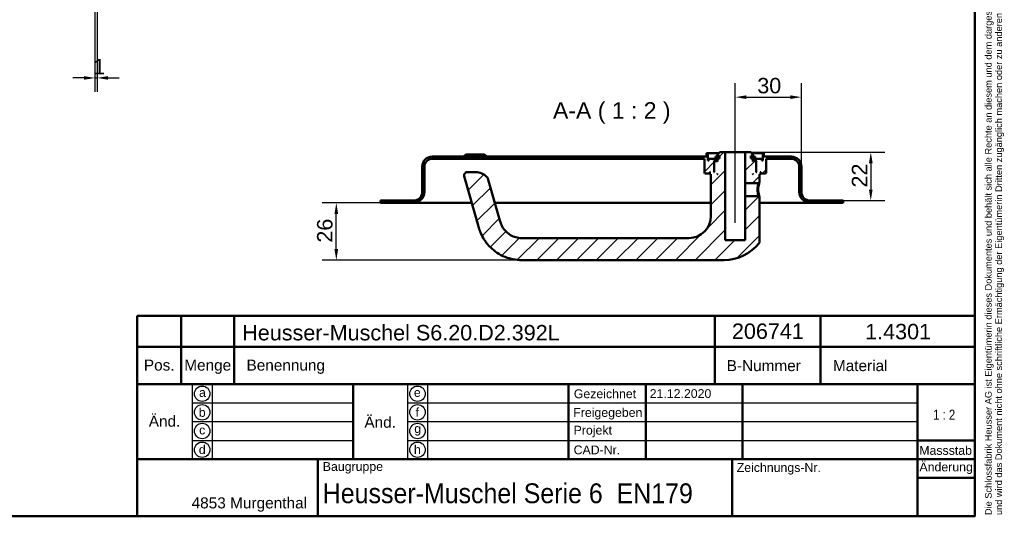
# Model space of a CAD drawing. Header units: millimetres. Extents: x 20 to 833, y 20 to 574.
# Tile 4 of 5: x 387 to 833, y 20 to 246. Entities that reach past the tile are written whole.
import ezdxf
from ezdxf.enums import TextEntityAlignment as Align

# ---------------------------------------------------------------- set-up
doc = ezdxf.new("R2010")
doc.units = ezdxf.units.MM
doc.header["$LTSCALE"] = 2
for name, color, linetype, lineweight in [('Bemaßungen(DIN)', 7, 'Continuous', 25), ('Mittellinie(DIN)', 7, 'Continuous', 25), ('Sichtbare Kanten(DIN)', 7, 'Continuous', 50), ('Skizziergeometrie(DIN)', 7, 'Continuous', 50), ('Skizzierlinie(DIN)', 7, 'Continuous', 25), ('Symbole(DIN)', 7, 'Continuous', 25)]:
    doc.layers.add(name, color=color, linetype=linetype, lineweight=lineweight)
doc.layers.add('Schraffur', color=179, linetype='Continuous', lineweight=9, true_color=0x1e1e47)
doc.styles.add('Aktuell-DIN', font='arial.ttf')
doc.styles.add('Aktuell-DINGroßer Text', font='arial.ttf')
doc.styles.add('STANDARD-DIN~0', font='arial.ttf')
doc.styles.add('Textstil10', font='arial.ttf')
doc.styles.add('Textstil41', font='arial.ttf', dxfattribs={"width": 0.8})
doc.styles.add('Textstil83', font='arial.ttf', dxfattribs={"width": 0.8})
doc.dimstyles.new('CAD-LAN', dxfattribs={"dimscale": 2, "dimtxt": 3.5, "dimasz": 2.5, "dimexe": 3.175, "dimexo": 0, "dimgap": 0.8, "dimtad": 1, "dimrnd": 1e-08, "dimtxsty": 'STANDARD-DIN~0', "dimcen": 0.09, "dimdle": 10, "dimclrd": 250, "dimclre": 250, "dimclrt": 250, "dimadec": 0, "dimazin": 2, "dimtfac": 1, "dimtmove": 0, "dimatfit": 3, "dimfxl": 1, "dimtolj": 1, "dimtzin": 0, "dimlwd": 25, "dimlwe": 25, "dimarcsym": 0})

# ---------------------------------------------------------------- blocks, each defined once
blk = doc.blocks.new('Ränder Standardrahmen')
at = {"layer": 'Skizziergeometrie(DIN)', "flags": 128}
blk.add_lwpolyline([(10, 10), (10, 287), (410, 287), (410, 10), (10, 10)], dxfattribs=at)
blk = doc.blocks.new('Schriftfelder Heusser')
at = {"layer": 'Skizziergeometrie(DIN)'}
for p, q in [((101, 229.92), (101, 236.92)), ((101, 236.92), (291, 236.92)), ((111, 229.92), (111, 236.92)), ((123, 229.92), (123, 236.92)), ((232, 229.92), (232, 236.92)), ((256, 229.92), (256, 236.92)), ((291, 236.92), (291, 229.92)), ((101, 191.42), (101, 229.92)), ((101, 229.92), (291, 229.92)), ((111, 229.92), (111, 221.42)), ((123, 229.92), (123, 221.42)), ((232, 229.92), (232, 221.42)), ((256, 229.92), (256, 221.42)), ((291, 229.92), (291, 191.42)), ((101, 221.42), (291, 221.42)), ((150, 221.42), (150, 204.42)), ((198.85, 221.42), (198.85, 204.42)), ((216.35, 221.42), (216.35, 204.42)), ((238.35, 221.42), (238.35, 204.42)), ((278, 221.42), (278, 191.42)), ((278, 208.67), (291, 208.67)), ((101, 204.42), (291, 204.42)), ((142, 204.42), (142, 191.42)), ((236, 204.42), (236, 191.42)), ((278, 200.17), (291, 200.17)), ((291, 191.42), (101, 191.42))]:
    blk.add_line(p, q, dxfattribs=at)
at = {"layer": 'Skizzierlinie(DIN)'}
for p, q in [((113.5, 221.42), (113.5, 204.42)), ((118, 221.42), (118, 204.42)), ((162.35, 221.42), (162.35, 204.42)), ((166.85, 221.42), (166.85, 204.42)), ((113.5, 217.17), (150, 217.17)), ((162.35, 217.17), (278, 217.17)), ((113.5, 212.92), (150, 212.92)), ((162.35, 212.92), (278, 212.92)), ((113.5, 208.67), (150, 208.67)), ((162.35, 208.67), (278, 208.67))]:
    blk.add_line(p, q, dxfattribs=at)
for centre in [(115.75, 219.25), (164.6, 219.25), (115.75, 215.04), (164.6, 215.04), (115.75, 210.79), (164.6, 210.79), (115.75, 206.54), (164.6, 206.54)]:
    blk.add_circle(centre, 1.75, dxfattribs=at)
at = {"layer": 'Symbole(DIN)', "color": 7, "insert": (293.33, 191.7), "char_height": 1.5, "width": 182.3003, "attachment_point": 1, "rotation": 90, "line_spacing_factor": 0.944221, "style": 'Aktuell-DIN'}
blk.add_mtext('\\fArial|b0|i0;\\H1.5000;Die Schlossfabrik Heusser AG ist Eigentümerin dieses Dokumentes und behält sich alle Rechte an diesem und dem dargestellten Gegenstand vor. Der Empfänger anerkennt diese Rechte\\Pund wird das Dokument nicht ohne schriftliche Ermächtigung der Eigentümerin Dritten zugänglich machen oder zu anderen Zwecken verwenden, zu dem es ihm übergeben worden ist.\\P ', dxfattribs=at)
at = {"layer": 'Symbole(DIN)', "color": 179, "true_color": 0x262659, "style": 'Aktuell-DIN'}
for s, insert, char_height, attachment_point in [('Pos.', (106, 227), 2.489, 2), ('Menge', (117, 227), 2.489, 2), ('Benennung', (125.81, 225.38), 2.489, 4), ('B-Nummer', (234.74, 225.62), 2.489, 4), ('Material', (265.02, 225.62), 2.489, 5), ('\\fArial|b0|i0;a', (115.81, 219.53), 2, 5), ('\\fArial|b0|i0;e', (164.54, 219.53), 2, 5), ('\\fArial|b0|i0;Gezeichnet', (200.05, 219.23), 2, 4), ('\\fArial|b0|i0;b', (115.75, 215), 2, 5), ('\\fArial|b0|i0;f', (164.55, 215.06), 2, 5), ('\\fArial|b0|i0;Freigegeben', (199.92, 216), 2, 1), ('\\fArial|b0|i0;c', (115.75, 211.01), 2, 5), ('\\fArial|b0|i0;g', (164.63, 211.05), 2, 5), ('\\fArial|b0|i0;Projekt', (200, 211.98), 2, 1), ('\\fArial|b0|i0;h', (164.55, 206.57), 2, 5), ('\\fArial|b0|i0;d', (115.76, 206.55), 2, 5), ('\\fArial|b0|i0;CAD-Nr.', (200, 207.5), 2, 1), ('\\fArial|b0|i0;\\H2.0000;Massstab', (284.39, 206.37), 2, 5), ('\\fArial|b0|i0;\\H2.0000;Baugruppe', (143.1, 203.73), 2, 1), ('\\fArial|b0|i0;Zeichnungs-Nr.', (237, 203.5), 2, 1), ('\\fArial|b0|i0;\\H2.5000;4853 Murgenthal', (113.33, 192.46), 2.5, 7)]:
    blk.add_mtext(s, dxfattribs=dict(at, insert=insert, char_height=char_height, attachment_point=attachment_point))
at = {"layer": 'Symbole(DIN)', "color": 179, "true_color": 0x262659, "attachment_point": 5, "style": 'Aktuell-DIN'}
for s, insert, char_height, width in [('Änd.', (107.21, 213), 2.489, 12.3494), ('Änd.', (156.12, 212.76), 2.489, 12.3494), ('\\fArial|b0|i0;Änderung', (284.51, 202.33), 2, 12.1143)]:
    blk.add_mtext(s, dxfattribs=dict(at, insert=insert, char_height=char_height, width=width))
at = {"layer": 'Symbole(DIN)', "color": 7, "insert": (143.1, 196.62), "char_height": 4.5, "width": 90.18, "attachment_point": 4, "style": 'Aktuell-DIN'}
blk.add_mtext('\\fArial|b0|i0;\\W0.90;\\H4.5000;Heusser-Muschel Serie 6  EN179', dxfattribs=at)
at = {"layer": 'Symbole(DIN)', "color": 179, "true_color": 0x262659, "style": 'Textstil10'}
blk.add_attdef('ERSTELLUNGSDATUM_001', (217.26, 218.29), '', height=2, dxfattribs=at)
at = {"layer": 'Symbole(DIN)', "color": 179, "true_color": 0x262659}
for tag, height, style, p in [('AUTOR', 2.49, 'Aktuell-DIN', (240.03, 219.26)), ('KONTROLLDATUM', 2, 'Textstil10', (217.42, 215.04)), ('KONTROLLIERT_VON', 2, 'Textstil10', (239.98, 215.05))]:
    blk.add_attdef(tag, text='', height=height, dxfattribs=dict(at, style=style)).set_placement(p, align=Align.MIDDLE_LEFT)
at = {"layer": 'Symbole(DIN)', "color": 7, "style": 'Textstil83', "width": 0.8}
blk.add_attdef('Anfänglicher_Ansichtsmaßstab_001', (281.57, 213.34), '', height=2.3, dxfattribs=at)
at = {"layer": 'Symbole(DIN)', "color": 179, "true_color": 0x262659, "style": 'Textstil10'}
blk.add_attdef('PROJEKT', text='', height=2, dxfattribs=at).set_placement((217.77, 209.72), align=Align.BOTTOM_LEFT)
at = {"layer": 'Symbole(DIN)', "color": 7, "style": 'Textstil41', "width": 0.8}
blk.add_attdef('STATUS', text='', height=5, dxfattribs=at).set_placement((284.53, 195.86), align=Align.MIDDLE_CENTER)
blk = doc.blocks.new('*D19')
at = {"layer": 'Bemaßungen(DIN)', "color": 250, "linetype": 'Continuous', "lineweight": 25, "true_color": 0x3f3f3f, "transparency": 16777216}
for p, q in [((420.82, 251.1), (420.82, 212.75)), ((421.82, 251.1), (421.82, 212.75)), ((415.82, 219.1), (410.82, 219.1)), ((420.82, 219.1), (421.82, 219.1)), ((426.82, 219.1), (431.82, 219.1))]:
    blk.add_line(p, q, dxfattribs=at)
at = {"layer": 'Bemaßungen(DIN)', "color": 250, "linetype": 'Continuous', "true_color": 0x3f3f3f, "transparency": 16777216}
for points in [[(415.82, 219.93), (415.82, 218.27), (420.82, 219.1)], [(426.82, 219.93), (426.82, 218.27), (421.82, 219.1)]]:
    blk.add_solid(points, dxfattribs=at)
at = {"layer": 'Defpoints', "color": 0, "linetype": 'Continuous', "transparency": 16777216}
for p in [(420.82, 251.1), (421.82, 251.1), (421.82, 219.1)]:
    blk.add_point(p, dxfattribs=at)
at = {"layer": 'Bemaßungen(DIN)', "color": 250, "linetype": 'Continuous', "lineweight": 25, "true_color": 0x3f3f3f, "transparency": 16777216, "insert": (420.04, 227.73), "char_height": 7, "attachment_point": 1, "style": 'STANDARD-DIN~0'}
blk.add_mtext('\\A1;1', dxfattribs=at)
blk = doc.blocks.new('*D23')
at = {"layer": 'Bemaßungen(DIN)', "color": 250, "linetype": 'Continuous', "lineweight": 25, "true_color": 0x3f3f3f, "transparency": 16777216}
for p, q in [((711.33, 190.37), (711.33, 216.72)), ((741.33, 178.87), (741.33, 216.72)), ((716.33, 210.37), (736.33, 210.37))]:
    blk.add_line(p, q, dxfattribs=at)
at = {"layer": 'Bemaßungen(DIN)', "color": 250, "linetype": 'Continuous', "true_color": 0x3f3f3f, "transparency": 16777216}
for points in [[(716.33, 211.2), (716.33, 209.53), (711.33, 210.37)], [(736.33, 211.2), (736.33, 209.53), (741.33, 210.37)]]:
    blk.add_solid(points, dxfattribs=at)
at = {"layer": 'Defpoints', "color": 0, "linetype": 'Continuous', "transparency": 16777216}
for p in [(741.33, 210.37), (711.33, 190.37), (741.33, 178.87)]:
    blk.add_point(p, dxfattribs=at)
at = {"layer": 'Bemaßungen(DIN)', "color": 250, "linetype": 'Continuous', "lineweight": 25, "true_color": 0x3f3f3f, "transparency": 16777216, "insert": (721.33, 219.12), "char_height": 7, "attachment_point": 1, "style": 'STANDARD-DIN~0'}
blk.add_mtext('\\A1;30', dxfattribs=at)
blk = doc.blocks.new('*D24')
at = {"layer": 'Bemaßungen(DIN)', "color": 250, "linetype": 'Continuous', "lineweight": 25, "true_color": 0x3f3f3f, "transparency": 16777216}
for p, q in [((718.33, 185.37), (779.18, 185.37)), ((772.83, 180.37), (772.83, 168.37)), ((760.33, 163.37), (779.18, 163.37))]:
    blk.add_line(p, q, dxfattribs=at)
at = {"layer": 'Bemaßungen(DIN)', "color": 250, "linetype": 'Continuous', "true_color": 0x3f3f3f, "transparency": 16777216}
for points in [[(772, 180.37), (773.67, 180.37), (772.83, 185.37)], [(772, 168.37), (773.67, 168.37), (772.83, 163.37)]]:
    blk.add_solid(points, dxfattribs=at)
at = {"layer": 'Defpoints', "color": 0, "linetype": 'Continuous', "transparency": 16777216}
for p in [(718.33, 185.37), (760.33, 163.37), (772.83, 163.37)]:
    blk.add_point(p, dxfattribs=at)
at = {"layer": 'Bemaßungen(DIN)', "color": 250, "linetype": 'Continuous', "lineweight": 25, "true_color": 0x3f3f3f, "transparency": 16777216, "insert": (764.21, 169.33), "char_height": 7, "attachment_point": 1, "rotation": 90, "style": 'STANDARD-DIN~0'}
blk.add_mtext('\\A1;22', dxfattribs=at)
blk = doc.blocks.new('*D25')
at = {"layer": 'Bemaßungen(DIN)', "color": 250, "linetype": 'Continuous', "lineweight": 25, "true_color": 0x3f3f3f, "transparency": 16777216}
for p, q in [((550.33, 162.37), (523.98, 162.37)), ((530.33, 141.37), (530.33, 157.37)), ((614.33, 136.37), (523.98, 136.37))]:
    blk.add_line(p, q, dxfattribs=at)
at = {"layer": 'Bemaßungen(DIN)', "color": 250, "linetype": 'Continuous', "true_color": 0x3f3f3f, "transparency": 16777216}
for points in [[(529.5, 157.37), (531.17, 157.37), (530.33, 162.37)], [(529.5, 141.37), (531.17, 141.37), (530.33, 136.37)]]:
    blk.add_solid(points, dxfattribs=at)
at = {"layer": 'Defpoints', "color": 0, "linetype": 'Continuous', "transparency": 16777216}
for p in [(530.33, 162.37), (550.33, 162.37), (614.33, 136.37)]:
    blk.add_point(p, dxfattribs=at)
at = {"layer": 'Bemaßungen(DIN)', "color": 250, "linetype": 'Continuous', "lineweight": 25, "true_color": 0x3f3f3f, "transparency": 16777216, "insert": (521.59, 144.3), "char_height": 7, "attachment_point": 1, "rotation": 90, "style": 'STANDARD-DIN~0'}
blk.add_mtext('\\A1;26', dxfattribs=at)

msp = doc.modelspace()

# ---------------------------------------------------------------- hatches: boundary and pattern name
at = {"layer": 'Schraffur'}
h = msp.add_hatch(dxfattribs=at)
h.set_pattern_fill('ANSI31', color=256, scale=50.8, style=0)
h.set_pattern_definition([(45, (0, 0), (-4.49013, 4.49013), [])])
edge = h.paths.add_edge_path()
edge.add_spline(control_points=[(721.962, 171.366), (722.023, 171.427), (722.085, 171.487), (722.209, 171.607), (722.271, 171.667), (722.334, 171.727)], knot_values=[-0.0518064, -0.0518064, -0.0518064, -0.0518064, -0.0259863, -0.0259863, 0, 0, 0, 0], degree=3, periodic=0)
edge.add_line((722.334, 171.727), (722.334, 175.366))
edge.add_line((722.334, 175.366), (722.634, 175.366))
edge.add_line((722.634, 175.366), (722.834, 175.566))
edge.add_line((722.834, 175.566), (722.834, 176.166))
edge.add_line((722.834, 176.166), (722.634, 176.366))
edge.add_line((722.634, 176.366), (722.934, 176.366))
edge.add_line((722.934, 176.366), (722.934, 175.866))
edge.add_line((722.934, 175.866), (723.034, 175.766))
edge.add_line((723.034, 175.766), (725.134, 175.766))
edge.add_line((725.134, 175.766), (725.334, 175.966))
edge.add_line((725.334, 175.966), (725.334, 182.366))
edge.add_line((725.334, 182.366), (736.834, 182.366))
edge.add_ellipse((736.834, 178.866), major_axis=(0, 3.5), ratio=1, start_angle=270, end_angle=360, ccw=False)
edge.add_line((740.334, 178.866), (740.334, 167.366))
edge.add_ellipse((745.334, 167.366), major_axis=(-5, 0), ratio=1, start_angle=0, end_angle=90)
edge.add_line((745.334, 162.366), (760.334, 162.366))
edge.add_line((760.334, 162.366), (760.334, 163.366))
edge.add_line((760.334, 163.366), (745.334, 163.366))
edge.add_ellipse((745.334, 167.366), major_axis=(0, -4), ratio=1, start_angle=270, end_angle=360, ccw=False)
edge.add_line((741.334, 167.366), (741.334, 178.866))
edge.add_ellipse((736.834, 178.866), major_axis=(4.5, 0), ratio=1, start_angle=0, end_angle=90)
edge.add_line((736.834, 183.366), (724.334, 183.366))
edge.add_line((724.334, 183.366), (724.334, 184.866))
edge.add_line((724.334, 184.866), (723.834, 184.866))
edge.add_line((723.834, 184.866), (723.834, 181.566))
edge.add_line((723.834, 181.566), (723.334, 181.566))
edge.add_line((723.334, 181.566), (723.334, 182.366))
edge.add_line((723.334, 182.366), (720.334, 182.366))
edge.add_line((720.334, 182.366), (720.334, 181.566))
edge.add_line((720.334, 181.566), (721.084, 181.566))
edge.add_line((721.084, 181.566), (720.884, 181.366))
edge.add_line((720.884, 181.366), (720.884, 176.566))
edge.add_line((720.884, 176.566), (721.084, 176.366))
edge.add_line((721.084, 176.366), (720.834, 176.366))
edge.add_line((720.834, 176.366), (720.834, 181.166))
edge.add_line((720.834, 181.166), (720.634, 181.366))
edge.add_line((720.634, 181.366), (719.534, 181.366))
edge.add_line((719.534, 181.366), (719.334, 181.166))
edge.add_line((719.334, 181.166), (719.334, 182.566))
edge.add_line((719.334, 182.566), (720.351, 182.566))
edge.add_line((720.351, 182.566), (720.351, 183.466))
edge.add_line((720.351, 183.466), (718.849, 183.466))
edge.add_line((718.849, 183.466), (718.849, 182.566))
edge.add_line((718.849, 182.566), (718.434, 182.566))
edge.add_line((718.434, 182.566), (718.434, 183.666))
edge.add_line((718.434, 183.666), (719.334, 183.666))
edge.add_line((719.334, 183.666), (719.334, 184.366))
edge.add_line((719.334, 184.366), (718.334, 185.366))
edge.add_line((718.334, 185.366), (715.834, 185.366))
edge.add_line((715.834, 185.366), (715.834, 171.366))
edge.add_line((715.834, 171.366), (721.962, 171.366))
h.paths.add_polyline_path([(719.534, 175.366), (719.334, 175.366), (719.334, 175.566)], flags=0)
edge = h.paths.add_edge_path()
edge.add_spline(control_points=[(722.334, 165.006), (722.272, 165.066), (722.21, 165.126), (722.086, 165.247), (722.024, 165.306), (721.963, 165.366)], knot_values=[-0.0519744, -0.0519744, -0.0519744, -0.0519744, -0.0259872, -0.0259872, -0.0001739, -0.0001739, -0.0001739, -0.0001739], degree=3, periodic=0)
edge.add_line((721.963, 165.366), (715.834, 165.366))
edge.add_line((715.834, 165.366), (715.834, 145.366))
edge.add_line((715.834, 145.366), (706.834, 145.366))
edge.add_line((706.834, 145.366), (706.834, 185.366))
edge.add_line((706.834, 185.366), (704.334, 185.366))
edge.add_line((704.334, 185.366), (703.334, 184.366))
edge.add_line((703.334, 184.366), (703.334, 183.666))
edge.add_line((703.334, 183.666), (704.234, 183.666))
edge.add_line((704.234, 183.666), (704.234, 182.566))
edge.add_line((704.234, 182.566), (703.82, 182.566))
edge.add_line((703.82, 182.566), (703.82, 183.466))
edge.add_line((703.82, 183.466), (702.318, 183.466))
edge.add_line((702.318, 183.466), (702.318, 182.566))
edge.add_line((702.318, 182.566), (703.334, 182.566))
edge.add_line((703.334, 182.566), (703.334, 181.166))
edge.add_line((703.334, 181.166), (703.134, 181.366))
edge.add_line((703.134, 181.366), (702.034, 181.366))
edge.add_line((702.034, 181.366), (701.834, 181.166))
edge.add_line((701.834, 181.166), (701.834, 176.366))
edge.add_line((701.834, 176.366), (701.584, 176.366))
edge.add_line((701.584, 176.366), (701.784, 176.566))
edge.add_line((701.784, 176.566), (701.784, 181.366))
edge.add_line((701.784, 181.366), (701.584, 181.566))
edge.add_line((701.584, 181.566), (702.334, 181.566))
edge.add_line((702.334, 181.566), (702.334, 182.366))
edge.add_line((702.334, 182.366), (699.334, 182.366))
edge.add_line((699.334, 182.366), (699.334, 181.566))
edge.add_line((699.334, 181.566), (698.834, 181.566))
edge.add_line((698.834, 181.566), (698.834, 184.866))
edge.add_line((698.834, 184.866), (698.334, 184.866))
edge.add_line((698.334, 184.866), (698.334, 183.366))
edge.add_line((698.334, 183.366), (573.834, 183.366))
edge.add_ellipse((573.834, 178.866), major_axis=(0, 4.5), ratio=1, start_angle=0, end_angle=90)
edge.add_line((569.334, 178.866), (569.334, 167.366))
edge.add_ellipse((565.334, 167.366), major_axis=(4, 0), ratio=1, start_angle=270, end_angle=360, ccw=False)
edge.add_line((565.334, 163.366), (550.334, 163.366))
edge.add_line((550.334, 163.366), (550.334, 162.366))
edge.add_line((550.334, 162.366), (565.334, 162.366))
edge.add_ellipse((565.334, 167.366), major_axis=(0, -5), ratio=1, start_angle=0, end_angle=90)
edge.add_line((570.334, 167.366), (570.334, 178.866))
edge.add_ellipse((573.834, 178.866), major_axis=(-3.5, 0), ratio=1, start_angle=270, end_angle=360, ccw=False)
edge.add_line((573.834, 182.366), (697.334, 182.366))
edge.add_line((697.334, 182.366), (697.334, 175.966))
edge.add_line((697.334, 175.966), (697.534, 175.766))
edge.add_line((697.534, 175.766), (699.634, 175.766))
edge.add_line((699.634, 175.766), (699.734, 175.866))
edge.add_line((699.734, 175.866), (699.734, 176.366))
edge.add_line((699.734, 176.366), (700.034, 176.366))
edge.add_line((700.034, 176.366), (699.834, 176.166))
edge.add_line((699.834, 176.166), (699.834, 175.566))
edge.add_line((699.834, 175.566), (700.034, 175.366))
edge.add_line((700.034, 175.366), (700.334, 175.366))
edge.add_line((700.334, 175.366), (700.334, 156.366))
edge.add_ellipse((690.334, 156.366), major_axis=(10, 0), ratio=1, start_angle=270, end_angle=360, ccw=False)
edge.add_line((690.334, 146.366), (614.334, 146.366))
edge.add_spline(control_points=[(614.334, 146.366), (613.472, 146.366), (612.607, 146.487), (610.933, 146.949), (610.133, 147.294), (608.256, 148.404), (607.246, 149.297), (605.732, 151.263), (605.044, 152.487), (604.508, 154.355)], knot_values=[-2.1009717, -2.1009717, -2.1009717, -2.1009717, -1.6733657, -1.6733657, -1.2398076, -1.2398076, -0.5829242, -0.5829242, 0, 0, 0, 0], degree=3, periodic=0)
edge.add_line((604.508, 154.355), (599.036, 173.439))
edge.add_ellipse((597.594, 173.025), major_axis=(1.442, 0.413), ratio=1, start_angle=0, end_angle=25.69736)
edge.add_ellipse((593.487, 169.366), major_axis=(5.227, 4.656), ratio=1, start_angle=0, end_angle=48.30264)
edge.add_line((593.487, 176.366), (589.784, 176.366))
edge.add_ellipse((589.784, 174.866), major_axis=(0, 1.5), ratio=1, start_angle=0, end_angle=106)
edge.add_line((588.342, 174.453), (594.896, 151.598))
edge.add_spline(control_points=[(594.896, 151.598), (595.311, 150.149), (595.785, 148.518), (597.901, 144.826), (599.048, 143.34), (602.061, 140.402), (604.231, 138.866), (609.279, 136.859), (611.805, 136.366), (614.334, 136.366)], knot_values=[-3.2102713, -3.2102713, -3.2102713, -3.2102713, -2.3203268, -2.3203268, -1.6298469, -1.6298469, -0.7587623, -0.7587623, 0, 0, 0, 0], degree=3, periodic=0)
edge.add_line((614.334, 136.366), (706.334, 136.366))
edge.add_ellipse((706.334, 156.366), major_axis=(0, -20), ratio=1, start_angle=0, end_angle=52.14319)
edge.add_spline(control_points=[(722.125, 144.093), (722.192, 144.18), (722.245, 144.278), (722.325, 144.509), (722.335, 144.623), (722.334, 144.707)], knot_values=[-0.0457659, -0.0457659, -0.0457659, -0.0457659, -0.0251549, -0.0251549, 0, 0, 0, 0], degree=3, periodic=0)
edge.add_line((722.334, 144.707), (722.334, 165.006))
h.paths.add_polyline_path([(703.334, 175.366), (703.134, 175.366), (703.334, 175.566)], flags=0)

# ---------------------------------------------------------------- linework, layer by layer
at = {"layer": 'Mittellinie(DIN)', "linetype": 'Continuous'}
msp.add_line((711.334, 153.366), (711.334, 190.366), dxfattribs=at)
at = {"layer": 'Sichtbare Kanten(DIN)'}
for p, q in [((698.334, 183.366), (573.834, 183.366)), ((589.084, 184.366), (588.084, 183.366)), ((589.084, 184.366), (597.584, 184.366)), ((597.584, 184.366), (598.584, 183.366)), ((698.834, 184.866), (698.334, 184.866)), ((698.334, 184.866), (698.334, 183.366)), ((698.834, 181.566), (698.834, 184.866)), ((698.834, 184.866), (703.834, 184.866)), ((703.82, 183.466), (702.318, 183.466)), ((702.318, 183.466), (702.318, 182.566)), ((704.334, 185.366), (703.334, 184.366)), ((703.334, 184.366), (703.334, 183.666)), ((703.334, 183.666), (704.234, 183.666)), ((703.82, 182.566), (703.82, 183.466)), ((704.234, 183.466), (703.82, 183.466)), ((704.234, 183.666), (704.234, 182.566)), ((706.834, 185.366), (704.334, 185.366)), ((706.834, 145.366), (706.834, 185.366)), ((706.834, 185.366), (715.834, 185.366)), ((718.334, 185.366), (715.834, 185.366)), ((715.834, 185.366), (715.834, 171.366)), ((719.334, 184.366), (718.334, 185.366)), ((718.434, 182.566), (718.434, 183.666)), ((718.434, 183.666), (719.334, 183.666)), ((718.849, 183.466), (718.434, 183.466)), ((718.834, 184.866), (723.834, 184.866)), ((720.351, 183.466), (718.849, 183.466)), ((718.849, 183.466), (718.849, 182.566)), ((719.334, 183.666), (719.334, 184.366)), ((720.351, 182.566), (720.351, 183.466)), ((724.334, 184.866), (723.834, 184.866)), ((723.834, 184.866), (723.834, 181.566)), ((724.334, 183.366), (724.334, 184.866)), ((736.834, 183.366), (724.334, 183.366)), ((569.334, 178.866), (569.334, 167.366)), ((570.334, 167.366), (570.334, 178.866)), ((573.834, 182.366), (697.334, 182.366)), ((697.334, 182.366), (697.334, 175.966)), ((699.334, 181.566), (698.834, 181.566)), ((702.334, 182.366), (699.334, 182.366)), ((699.334, 182.366), (699.334, 181.566)), ((701.784, 181.366), (701.584, 181.566)), ((701.584, 181.566), (702.334, 181.566)), ((701.784, 176.566), (701.784, 181.366)), ((701.784, 181.366), (702.034, 181.366)), ((702.034, 181.366), (701.834, 181.166)), ((701.834, 181.166), (701.834, 176.366)), ((703.134, 181.366), (702.034, 181.366)), ((702.318, 182.566), (703.334, 182.566)), ((702.334, 181.566), (702.334, 182.366)), ((702.334, 182.366), (703.334, 182.366)), ((703.334, 181.566), (702.334, 181.566)), ((703.334, 181.166), (703.134, 181.366)), ((703.334, 181.366), (703.134, 181.366)), ((703.334, 182.566), (703.334, 181.166)), ((704.234, 182.566), (703.82, 182.566)), ((718.849, 182.566), (718.434, 182.566)), ((719.334, 181.166), (719.334, 182.566)), ((719.334, 182.566), (720.351, 182.566)), ((719.334, 182.366), (720.334, 182.366)), ((720.334, 181.566), (719.334, 181.566)), ((719.534, 181.366), (719.334, 181.166)), ((719.534, 181.366), (719.334, 181.366)), ((720.634, 181.366), (719.534, 181.366)), ((723.334, 182.366), (720.334, 182.366)), ((720.334, 182.366), (720.334, 181.566)), ((720.334, 181.566), (721.084, 181.566)), ((720.834, 181.166), (720.634, 181.366)), ((720.634, 181.366), (720.884, 181.366)), ((720.834, 176.366), (720.834, 181.166)), ((721.084, 181.566), (720.884, 181.366)), ((720.884, 181.366), (720.884, 176.566)), ((723.334, 181.566), (723.334, 182.366)), ((723.834, 181.566), (723.334, 181.566)), ((725.334, 175.966), (725.334, 182.366)), ((725.334, 182.366), (736.834, 182.366)), ((740.334, 178.866), (740.334, 167.366)), ((741.334, 167.366), (741.334, 178.866)), ((588.342, 174.453), (594.896, 151.598)), ((593.487, 176.366), (589.784, 176.366)), ((697.334, 175.966), (697.534, 175.766)), ((697.534, 175.766), (699.634, 175.766)), ((699.634, 175.766), (699.734, 175.866)), ((699.634, 175.766), (699.834, 175.766)), ((699.734, 175.866), (699.734, 176.366)), ((699.734, 176.366), (700.034, 176.366)), ((699.834, 175.866), (699.734, 175.866)), ((700.034, 176.366), (699.834, 176.166)), ((699.834, 176.166), (699.834, 175.566)), ((699.834, 175.566), (700.034, 175.366)), ((700.034, 175.366), (700.334, 175.366)), ((700.334, 175.366), (700.334, 156.366)), ((701.584, 176.366), (701.784, 176.566)), ((701.834, 176.366), (701.584, 176.366)), ((701.834, 176.566), (701.784, 176.566)), ((703.134, 175.366), (703.334, 175.566)), ((703.334, 175.366), (703.134, 175.366)), ((703.334, 175.566), (703.334, 175.366)), ((719.334, 175.366), (719.334, 175.566)), ((719.334, 175.566), (719.534, 175.366)), ((719.534, 175.366), (719.334, 175.366)), ((720.884, 176.566), (720.834, 176.566)), ((721.084, 176.366), (720.834, 176.366)), ((720.884, 176.566), (721.084, 176.366)), ((722.334, 171.727), (722.334, 175.366)), ((722.334, 175.366), (722.634, 175.366)), ((722.834, 176.166), (722.634, 176.366)), ((722.634, 176.366), (722.934, 176.366)), ((722.634, 175.366), (722.834, 175.566)), ((722.834, 175.566), (722.834, 176.166)), ((722.934, 175.866), (722.834, 175.866)), ((722.834, 175.766), (723.034, 175.766)), ((722.934, 176.366), (722.934, 175.866)), ((722.934, 175.866), (723.034, 175.766)), ((723.034, 175.766), (725.134, 175.766)), ((725.134, 175.766), (725.334, 175.966)), ((604.508, 154.355), (599.036, 173.439)), ((715.834, 171.366), (721.962, 171.366)), ((715.834, 165.366), (715.834, 171.366)), ((721.962, 171.367), (722.334, 171.727)), ((721.963, 165.366), (715.834, 165.366)), ((715.834, 165.366), (715.834, 145.366)), ((722.335, 165.006), (721.963, 165.366)), ((565.334, 163.366), (550.334, 163.366)), ((550.334, 163.366), (550.334, 162.366)), ((550.334, 162.366), (565.334, 162.366)), ((565.334, 162.366), (580.334, 162.366)), ((591.808, 162.366), (580.334, 162.366)), ((700.334, 162.366), (602.211, 162.366)), ((722.334, 144.707), (722.334, 165.006)), ((730.334, 162.366), (722.334, 162.366)), ((730.334, 162.366), (745.334, 162.366)), ((760.334, 163.366), (745.334, 163.366)), ((745.334, 162.366), (760.334, 162.366)), ((760.334, 162.366), (760.334, 163.366)), ((690.334, 146.366), (614.334, 146.366)), ((715.834, 145.366), (706.834, 145.366)), ((614.334, 136.366), (706.334, 136.366))]:
    msp.add_line(p, q, dxfattribs=at)
for centre, radius, start, end in [((573.834, 178.866), 4.5, 90, 180), ((736.834, 178.866), 4.5, 0, 90), ((573.834, 178.866), 3.5, 90, 180), ((736.834, 178.866), 3.5, 0, 90), ((589.784, 174.866), 1.5, 90, 196), ((593.487, 169.366), 7, 41.69736, 90), ((597.594, 173.025), 1.5, 16, 41.69736), ((565.334, 167.366), 4, 270, 0), ((565.334, 167.366), 5, 270, 0), ((745.334, 167.366), 5, 180, 270), ((745.334, 167.366), 4, 180, 270), ((690.334, 156.366), 10, 270, 0), ((706.334, 156.366), 20, 270, 322.14319)]:
    msp.add_arc(centre, radius, start, end, dxfattribs=at)
for points, knots in [([(721.962, 171.366), (721.962, 171.366), (721.954, 171.341), (721.936, 171.29), (721.867, 171.089), (721.653, 170.479), (721.524, 169.674), (721.46, 169.271), (721.417, 168.819), (721.416, 168.367), (721.416, 167.915), (721.459, 167.463), (721.523, 167.06), (721.651, 166.254), (721.866, 165.644), (721.937, 165.443), (721.955, 165.392), (721.963, 165.366), (721.963, 165.366)], [2.6438643, 2.6438643, 2.6438643, 2.6438643, 2.7193751, 2.7193751, 2.7193751, 3.0215279, 3.0215279, 3.0215279, 3.1726043, 3.1726043, 3.1726043, 3.3236807, 3.3236807, 3.3236807, 3.6258335, 3.6258335, 3.6258335, 3.7015558, 3.7015558, 3.7015558, 3.7015558]), ([(722.335, 165.006), (722.335, 165.006), (722.29, 165.146), (721.901, 166.342), (721.725, 168.367), (721.903, 170.394), (722.29, 171.587), (722.334, 171.727), (722.334, 171.727)], [-1.5862861, -1.5862861, -1.5862861, -1.5862861, -1.510764, -1.2086112, -1.0575348, -0.9064584, -0.6043056, -0.5287898, -0.5287898, -0.5287898, -0.5287898]), ([(614.334, 146.366), (613.472, 146.366), (612.607, 146.487), (610.933, 146.949), (610.133, 147.294), (608.256, 148.404), (607.246, 149.297), (605.732, 151.263), (605.044, 152.487), (604.508, 154.355)], [-2.1009717, -2.1009717, -2.1009717, -2.1009717, -1.6733657, -1.6733657, -1.2398076, -1.2398076, -0.5829242, -0.5829242, 0, 0, 0, 0]), ([(594.896, 151.598), (595.311, 150.149), (595.785, 148.518), (597.901, 144.826), (599.048, 143.34), (602.061, 140.402), (604.231, 138.866), (609.279, 136.859), (611.805, 136.366), (614.334, 136.366)], [-3.2102713, -3.2102713, -3.2102713, -3.2102713, -2.3203268, -2.3203268, -1.6298469, -1.6298469, -0.7587623, -0.7587623, 0, 0, 0, 0]), ([(722.125, 144.093), (722.192, 144.18), (722.245, 144.278), (722.325, 144.509), (722.335, 144.623), (722.336, 144.707)], [-0.04576592, -0.04576592, -0.04576592, -0.04576592, -0.02515487, -0.02515487, 0, 0, 0, 0])]:
    msp.add_open_spline(points, degree=3, knots=knots, dxfattribs=at)

# ---------------------------------------------------------------- block references
at = {"xscale": 2, "yscale": 2, "zscale": 2}
msp.add_blockref('Ränder Standardrahmen', (0, 0), dxfattribs=at)
msp.add_blockref('Schriftfelder Heusser', (238, -362.833), dxfattribs=at).add_auto_attribs({'ERSTELLUNGSDATUM_001': '21.12.2020', 'Anfänglicher_Ansichtsmaßstab_001': '1 : 2'})

# ---------------------------------------------------------------- texts
at = {"layer": 'Symbole(DIN)', "color": 7, "insert": (628.662, 198.366), "char_height": 7.4676, "attachment_point": 7, "style": 'Aktuell-DINGroßer Text'}
msp.add_mtext('A-A ( 1 : 2 )', dxfattribs=at)
at = {"layer": 'Symbole(DIN)', "color": 7, "char_height": 7, "attachment_point": 1, "style": 'Aktuell-DIN'}
for s, insert, width in [('{\\fArial|b0|i0;\\H7.0000;Heusser-Muschel S6.20.D2.392L}', (487.659, 106.906), 144.02821), ('{\\fArial|b0|i0;\\H7.0000;206741}', (709.83, 107.58), 32.62043), ('{\\fArial|b0|i0;\\H7.0000;1.4301}', (770.274, 107.401), 29.89939)]:
    msp.add_mtext(s, dxfattribs=dict(at, insert=insert, width=width))

# ---------------------------------------------------------------- dimensions: what is measured, and where the dimension line sits
at = {"layer": 'Bemaßungen(DIN)', "color": 250, "linetype": 'Continuous', "lineweight": 25, "true_color": 0x3f3f3f}
for base, p1, p2, angle, override, picture, middle in [((421.824, 219.101), (420.824, 251.101), (421.824, 251.101), 180, {"dimgap": 0.8, "dimdec": 2, "dimtol": 0, "dimlim": 0, "dimtp": 0, "dimtm": 0, "dimtdec": 2, "dimtofl": 1, "dimatfit": 1}, '*D19', (421.324, 219.101)), ((772.834, 163.366), (718.334, 185.366), (760.334, 163.366), 90, {"dimgap": 0.8, "dimdec": 2, "dimtol": 0, "dimlim": 0, "dimtp": 0, "dimtm": 0, "dimtdec": 2, "dimtofl": 0, "dimatfit": 1}, '*D24', (772.834, 174.366)), ((530.334, 162.366), (614.334, 136.366), (550.334, 162.366), 270, {"dimgap": 0.8, "dimdec": 2, "dimtol": 0, "dimlim": 0, "dimtp": 0, "dimtm": 0, "dimtdec": 2, "dimtofl": 0, "dimatfit": 1}, '*D25', (530.334, 149.366))]:
    dim = msp.add_linear_dim(base=base, p1=p1, p2=p2, angle=angle, dimstyle='CAD-LAN', override=override, dxfattribs=at)
    dim.commit()
    dim.dimension.update_dxf_attribs({"geometry": picture, "text_midpoint": middle, "dimtype": 160})
dim = msp.add_linear_dim(base=(741.334, 210.366), p1=(711.334, 190.366), p2=(741.334, 178.866), dimstyle='CAD-LAN', override={"dimgap": 0.8, "dimdec": 2, "dimtol": 0, "dimlim": 0, "dimtp": 0, "dimtm": 0, "dimtdec": 2, "dimtofl": 0, "dimatfit": 1}, dxfattribs=at)
dim.commit()
dim.dimension.update_dxf_attribs({"geometry": '*D23', "text_midpoint": (726.334, 210.366), "dimtype": 160})

doc.saveas('drawing.dxf')
